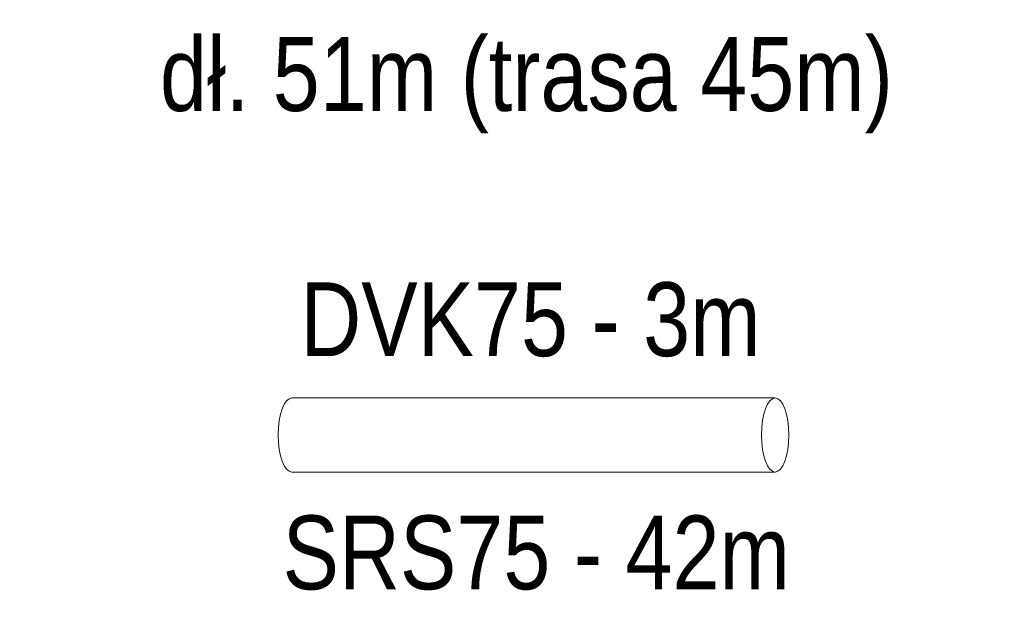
# Model space of a CAD drawing. Header units: metres. Extents: x 0 to 6498863, y 0 to 5963305.
# Tile 48 of 84: x 6498380 to 6498407, y 5963165 to 5963182. Entities that reach past the tile are written whole.
import ezdxf
from ezdxf import colors
from ezdxf.entities.mleader import LeaderData, LeaderLine
from ezdxf.enums import TextEntityAlignment as Align
from ezdxf.math import Vec2, Vec3

# ---------------------------------------------------------------- set-up
doc = ezdxf.new("R2010")
doc.units = ezdxf.units.M
doc.header["$MEASUREMENT"] = 0
doc.layers.get('0').update_dxf_attribs({"color": 8, "linetype": 'CONTINUOUS', "lineweight": 13})
for name, color, linetype, lineweight in [('E_proj_opisy', 7, 'CONTINUOUS', 9), ('E_proj_ośw_latarnia 8650_obw. 200', 1, 'CONTINUOUS', 30), ('E_proj_urządzenia_obw. 200', 1, 'CONTINUOUS', 25)]:
    doc.layers.add(name, color=color, linetype=linetype, lineweight=lineweight)
doc.styles.add('Andy', font='arial.ttf', dxfattribs={"height": 2})
doc.styles.add('Andy 14', font='arial.ttf', dxfattribs={"height": 2.8})
doc.styles.add('Narrow', font='ARIALN.TTF', dxfattribs={"height": 2})

# ---------------------------------------------------------------- blocks, each defined once
blk = doc.blocks.new('osłona rurowa')
at = {"linetype": 'Continuous', "lineweight": 13, "ltscale": 5}
for points in [[(-6.577, 0.998), (6.518, 0.998)], [(6.518, -1.011), (-6.577, -1.011)]]:
    blk.add_lwpolyline(points, dxfattribs=at)
at = {"linetype": 'Continuous', "lineweight": 13, "ltscale": 5, "extrusion": (0, 0, -1)}
blk.add_ellipse((-6.577, -0.007), major_axis=(0, -1.004), ratio=0.370043, dxfattribs=at)
blk.add_ellipse((6.518, -0.007), major_axis=(0, -1.004), ratio=0.370043, start_param=3.141593, end_param=6.283185, dxfattribs=at)
at = {"layer": 'E_proj_opisy', "style": 'Andy'}
for tag, p in [('OSŁONA', (-0.028, 3.129)), ('DŁUGOŚĆ', (-0.046, -1.431))]:
    blk.add_attdef(tag, text='', height=2, dxfattribs=at).set_placement(p, align=Align.MIDDLE_CENTER)

msp = doc.modelspace()

# ---------------------------------------------------------------- leaders
at = {"layer": 'E_proj_ośw_latarnia 8650_obw. 200', "lineweight": 20}
ml = msp.add_multileader_mtext('Standard', dxfattribs=at)
ml.set_content('\\A1;{\\fArial|b1|i0|c238|p34;\\H0.35x; \\H2.85714x;LT 207}\\P{\\fArial Narrow|b0|i0|c0|p34;\\H0.9x;słup - \\fArial Narrow|b0|i0|c238|p34;10\\fArial Narrow|b0|i0|c0|p34;m}', color=256, style='Andy 14')
ml.set_leader_properties()
ml.build(insert=Vec2(0, 0))
ml.multileader.update_dxf_attribs({"has_text_frame": 1, "text_right_attachment_type": 6, "dogleg_length": 0.36, "arrow_head_size": 0.18})
ctx = ml.context
ctx.base_point, ctx.char_height, ctx.arrow_head_size, ctx.landing_gap_size, ctx.plane_origin = Vec3(6498374.693, 5963210.387), 2, 0.18, 0.8, Vec3(6498284.717, 5963432.432)
ctx.right_attachment = 6
notes = []
notes.append((ctx, [(0, (0, 0, 0), (0, 0), (1, 0), 1, [])]))
ctx.mtext.insert, ctx.mtext.defined_height, ctx.mtext.line_spacing_factor, ctx.mtext.flow_direction = Vec3(6498375.493, 5963211.637), 1.32, 0.9, 5
ctx.mtext.has_bg_fill, ctx.mtext.bg_color, ctx.mtext.bg_scale_factor, ctx.mtext.bg_transparency, ctx.mtext.use_window_bg_color = 1, -1073741824, 1.3, 0, 1
for ctx, leaders in notes:
    for number, flags, end, landing, length, lines in leaders:
        leader = LeaderData()
        leader.index, (leader.has_last_leader_line, leader.has_dogleg_vector, leader.attachment_direction) = number, flags
        leader.last_leader_point, leader.dogleg_vector, leader.dogleg_length = Vec3(end), Vec3(landing), length
        for number, points, colour, breaks in lines:
            line = LeaderLine()
            line.index, line.vertices, line.color, line.breaks = number, Vec3.list(points), colors.encode_raw_color(colour), breaks
            leader.lines.append(line)
        ctx.leaders.append(leader)

# ---------------------------------------------------------------- next in the draw order: block references
at = {"layer": 'E_proj_urządzenia_obw. 200'}
ref = msp.add_blockref('osłona rurowa', (6498394.022, 5963170.621), dxfattribs=dict(at, xscale=-1))
ref.add_attrib('OSŁONA', 'DVK75 - 3m', dxfattribs={"layer": '0', "height": 2, "style": 'Narrow'}).set_placement((6498393.967, 5963173.75), align=Align.MIDDLE_CENTER)
ref.add_attrib('DŁUGOŚĆ', 'SRS75 - 42m', dxfattribs={"layer": '0', "height": 2, "style": 'Narrow'}).set_placement((6498394.126, 5963167.433), align=Align.MIDDLE_CENTER)

# ---------------------------------------------------------------- next in the draw order: texts
at = {"layer": 'E_proj_urządzenia_obw. 200', "insert": (6498393.858, 5963182.091), "char_height": 2, "attachment_point": 5, "line_spacing_factor": 1.2, "style": 'Narrow'}
msp.add_mtext('YAKXS 4x35mm²\\Pdł. 51m (trasa 45m)', dxfattribs=at)

doc.saveas('drawing.dxf')
